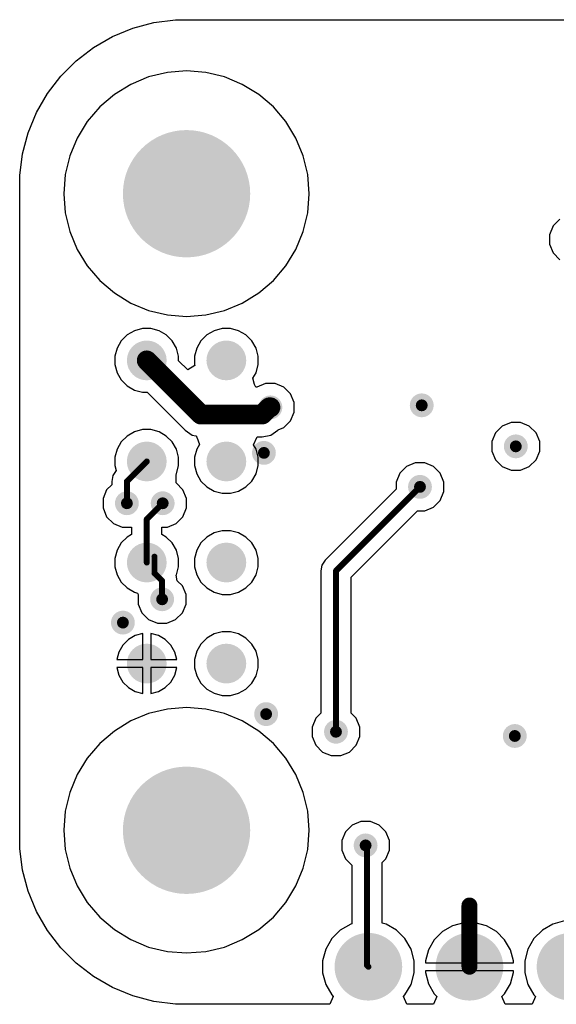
# Model space of a CAD drawing. Header units: inches. Extents: x 0.3 to 40.7, y 0.3 to 25.1.
# Tile 1 of 5: x 0.3 to 13.8, y 0.3 to 25.1. Entities that reach past the tile are written whole.
import ezdxf

# ---------------------------------------------------------------- set-up
doc = ezdxf.new("R2010")
doc.units = ezdxf.units.IN
for name, color, linetype in [('BOTTOM', 5, 'Continuous'), ('Pad Holes', 156, 'Continuous'), ('Via Holes', 16, 'Continuous')]:
    doc.layers.add(name, color=color, linetype=linetype)

# ---------------------------------------------------------------- blocks, each defined once
blk = doc.blocks.new('TP_1_00MM_B_3483')
at = {"layer": 'BOTTOM'}
h = blk.add_hatch(color=5, dxfattribs=at)
edge = h.paths.add_edge_path()
edge.add_arc((0, 0), 0.5, 0, 360)
blk = doc.blocks.new('TP_1_00MM_B_3484')
at = {"layer": 'BOTTOM'}
h = blk.add_hatch(color=5, dxfattribs=at)
edge = h.paths.add_edge_path()
edge.add_arc((0, 0), 0.5, 0, 360)
blk = doc.blocks.new('TP_1_00MM_B_3490')
at = {"layer": 'BOTTOM'}
h = blk.add_hatch(color=5, dxfattribs=at)
edge = h.paths.add_edge_path()
edge.add_arc((0, 0), 0.5, 0, 360)
blk = doc.blocks.new('TP_1_00MM_B_3491')
at = {"layer": 'BOTTOM'}
h = blk.add_hatch(color=5, dxfattribs=at)
edge = h.paths.add_edge_path()
edge.add_arc((0, 0), 0.5, 0, 360)
blk = doc.blocks.new('TP_1_00MM_B_3494')
at = {"layer": 'BOTTOM'}
h = blk.add_hatch(color=5, dxfattribs=at)
edge = h.paths.add_edge_path()
edge.add_arc((0, 0), 0.5, 0, 360)
blk = doc.blocks.new('TP_1_00MM_B_3495')
at = {"layer": 'BOTTOM'}
h = blk.add_hatch(color=5, dxfattribs=at)
edge = h.paths.add_edge_path()
edge.add_arc((0, 0), 0.5, 0, 360)
blk = doc.blocks.new('TP_1_00MM_B_3496')
at = {"layer": 'BOTTOM'}
h = blk.add_hatch(color=5, dxfattribs=at)
edge = h.paths.add_edge_path()
edge.add_arc((0, 0), 0.5, 0, 360)
blk = doc.blocks.new('TP_1_00MM_B_3515')
at = {"layer": 'BOTTOM'}
h = blk.add_hatch(color=5, dxfattribs=at)
edge = h.paths.add_edge_path()
edge.add_arc((0, 0), 0.5, 0, 360)
blk = doc.blocks.new('PIN_HEADER_2_54___VERT__1_10POS_3520')
at = {"layer": 'BOTTOM'}
h = blk.add_hatch(color=5, dxfattribs=at)
edge = h.paths.add_edge_path()
edge.add_arc((-11.43, 0), 0.85, 0, 360)
h = blk.add_hatch(color=5, dxfattribs=at)
edge = h.paths.add_edge_path()
edge.add_arc((-8.89, 0), 0.85, 0, 360)
h = blk.add_hatch(color=5, dxfattribs=at)
edge = h.paths.add_edge_path()
edge.add_arc((-6.35, 0), 0.85, 0, 360)
h = blk.add_hatch(color=5, dxfattribs=at)
edge = h.paths.add_edge_path()
edge.add_arc((-3.81, 0), 0.85, 0, 360)
h = blk.add_hatch(color=5, dxfattribs=at)
edge = h.paths.add_edge_path()
edge.add_arc((-1.27, 0), 0.85, 0, 360)
h = blk.add_hatch(color=5, dxfattribs=at)
edge = h.paths.add_edge_path()
edge.add_arc((1.27, 0), 0.85, 0, 360)
h = blk.add_hatch(color=5, dxfattribs=at)
edge = h.paths.add_edge_path()
edge.add_arc((3.81, 0), 0.85, 0, 360)
h = blk.add_hatch(color=5, dxfattribs=at)
edge = h.paths.add_edge_path()
edge.add_arc((6.35, 0), 0.85, 0, 360)
h = blk.add_hatch(color=5, dxfattribs=at)
edge = h.paths.add_edge_path()
edge.add_arc((8.89, 0), 0.85, 0, 360)
h = blk.add_hatch(color=5, dxfattribs=at)
edge = h.paths.add_edge_path()
edge.add_arc((11.43, 0), 0.85, 0, 360)
at = {"layer": 'Pad Holes'}
h = blk.add_hatch(color=7, dxfattribs=at)
edge = h.paths.add_edge_path()
edge.add_arc((-11.43, 0), 0.5, 0, 360)
h = blk.add_hatch(color=7, dxfattribs=at)
edge = h.paths.add_edge_path()
edge.add_arc((-8.89, 0), 0.5, 0, 360)
h = blk.add_hatch(color=7, dxfattribs=at)
edge = h.paths.add_edge_path()
edge.add_arc((-6.35, 0), 0.5, 0, 360)
h = blk.add_hatch(color=7, dxfattribs=at)
edge = h.paths.add_edge_path()
edge.add_arc((-3.81, 0), 0.5, 0, 360)
h = blk.add_hatch(color=7, dxfattribs=at)
edge = h.paths.add_edge_path()
edge.add_arc((-1.27, 0), 0.5, 0, 360)
h = blk.add_hatch(color=7, dxfattribs=at)
edge = h.paths.add_edge_path()
edge.add_arc((1.27, 0), 0.5, 0, 360)
h = blk.add_hatch(color=7, dxfattribs=at)
edge = h.paths.add_edge_path()
edge.add_arc((3.81, 0), 0.5, 0, 360)
h = blk.add_hatch(color=7, dxfattribs=at)
edge = h.paths.add_edge_path()
edge.add_arc((6.35, 0), 0.5, 0, 360)
h = blk.add_hatch(color=7, dxfattribs=at)
edge = h.paths.add_edge_path()
edge.add_arc((8.89, 0), 0.5, 0, 360)
h = blk.add_hatch(color=7, dxfattribs=at)
edge = h.paths.add_edge_path()
edge.add_arc((11.43, 0), 0.5, 0, 360)

msp = doc.modelspace()

# ---------------------------------------------------------------- hatches: boundary and pattern name
at = {"layer": 'BOTTOM'}
h = msp.add_hatch(color=5, dxfattribs=at)
edge = h.paths.add_edge_path()
edge.add_arc((4.5, 20.68), 1.5, 0, 360)
h = msp.add_hatch(color=5, dxfattribs=at)
edge = h.paths.add_edge_path()
edge.add_arc((6.607, 15.31), 0.3, 0, 360)
h = msp.add_hatch(color=5, dxfattribs=at)
edge = h.paths.add_edge_path()
edge.add_arc((10.411, 15.361), 0.3, 0, 360)
h = msp.add_hatch(color=5, dxfattribs=at)
edge = h.paths.add_edge_path()
edge.add_arc((12.775, 14.33), 0.3, 0, 360)
h = msp.add_hatch(color=5, dxfattribs=at)
edge = h.paths.add_edge_path()
edge.add_arc((6.444, 14.166), 0.3, 0, 360)
h = msp.add_hatch(color=5, dxfattribs=at)
edge = h.paths.add_edge_path()
edge.add_arc((10.367, 13.312), 0.3, 0, 360)
h = msp.add_hatch(color=5, dxfattribs=at)
edge = h.paths.add_edge_path()
edge.add_arc((3, 12.9), 0.3, 0, 360)
h = msp.add_hatch(color=5, dxfattribs=at)
edge = h.paths.add_edge_path()
edge.add_arc((3.9, 12.9), 0.3, 0, 360)
h = msp.add_hatch(color=5, dxfattribs=at)
edge = h.paths.add_edge_path()
edge.add_arc((3.886, 10.486), 0.3, 0, 360)
h = msp.add_hatch(color=5, dxfattribs=at)
edge = h.paths.add_edge_path()
edge.add_arc((2.9, 9.9), 0.3, 0, 360)
h = msp.add_hatch(color=5, dxfattribs=at)
edge = h.paths.add_edge_path()
edge.add_arc((6.5, 7.6), 0.3, 0, 360)
h = msp.add_hatch(color=5, dxfattribs=at)
edge = h.paths.add_edge_path()
edge.add_arc((8.255, 7.156), 0.3, 0, 360)
h = msp.add_hatch(color=5, dxfattribs=at)
edge = h.paths.add_edge_path()
edge.add_arc((12.75, 7.05), 0.3, 0, 360)
h = msp.add_hatch(color=5, dxfattribs=at)
edge = h.paths.add_edge_path()
edge.add_arc((4.5, 4.68), 1.5, 0, 360)
h = msp.add_hatch(color=5, dxfattribs=at)
edge = h.paths.add_edge_path()
edge.add_arc((9, 4.3), 0.3, 0, 360)
at = {"layer": 'Pad Holes'}
h = msp.add_hatch(color=7, dxfattribs=at)
edge = h.paths.add_edge_path()
edge.add_arc((4.5, 20.68), 1.6, 0, 360)
h = msp.add_hatch(color=7, dxfattribs=at)
edge = h.paths.add_edge_path()
edge.add_arc((4.5, 4.68), 1.6, 0, 360)
at = {"layer": 'Via Holes'}
h = msp.add_hatch(color=7, dxfattribs=at)
edge = h.paths.add_edge_path()
edge.add_arc((6.607, 15.31), 0.15, 0, 360)
h = msp.add_hatch(color=7, dxfattribs=at)
edge = h.paths.add_edge_path()
edge.add_arc((10.411, 15.361), 0.15, 0, 360)
h = msp.add_hatch(color=7, dxfattribs=at)
edge = h.paths.add_edge_path()
edge.add_arc((12.775, 14.33), 0.15, 0, 360)
h = msp.add_hatch(color=7, dxfattribs=at)
edge = h.paths.add_edge_path()
edge.add_arc((6.444, 14.166), 0.15, 0, 360)
h = msp.add_hatch(color=7, dxfattribs=at)
edge = h.paths.add_edge_path()
edge.add_arc((10.367, 13.312), 0.15, 0, 360)
h = msp.add_hatch(color=7, dxfattribs=at)
edge = h.paths.add_edge_path()
edge.add_arc((3, 12.9), 0.15, 0, 360)
h = msp.add_hatch(color=7, dxfattribs=at)
edge = h.paths.add_edge_path()
edge.add_arc((3.9, 12.9), 0.15, 0, 360)
h = msp.add_hatch(color=7, dxfattribs=at)
edge = h.paths.add_edge_path()
edge.add_arc((3.886, 10.486), 0.15, 0, 360)
h = msp.add_hatch(color=7, dxfattribs=at)
edge = h.paths.add_edge_path()
edge.add_arc((2.9, 9.9), 0.15, 0, 360)
h = msp.add_hatch(color=7, dxfattribs=at)
edge = h.paths.add_edge_path()
edge.add_arc((6.5, 7.6), 0.15, 0, 360)
h = msp.add_hatch(color=7, dxfattribs=at)
edge = h.paths.add_edge_path()
edge.add_arc((8.255, 7.156), 0.15, 0, 360)
h = msp.add_hatch(color=7, dxfattribs=at)
edge = h.paths.add_edge_path()
edge.add_arc((12.75, 7.05), 0.15, 0, 360)
h = msp.add_hatch(color=7, dxfattribs=at)
edge = h.paths.add_edge_path()
edge.add_arc((9, 4.3), 0.15, 0, 360)

# ---------------------------------------------------------------- linework, layer by layer
at = {"layer": 'BOTTOM'}
for p, q in [((3.68, 24.982), (4.225, 25.054)), ((4.225, 25.054), (4.5, 25.054)), ((4.5, 25.054), (15.79, 25.054)), ((2.641, 24.63), (3.149, 24.84)), ((3.149, 24.84), (3.68, 24.982)), ((2.165, 24.355), (2.641, 24.63)), ((1.729, 24.02), (2.165, 24.355)), ((1.34, 23.631), (1.729, 24.02)), ((4.5, 23.765), (4.017, 23.727)), ((4.983, 23.727), (4.5, 23.765)), ((1.005, 23.195), (1.34, 23.631)), ((3.547, 23.614), (3.1, 23.428)), ((4.017, 23.727), (3.547, 23.614)), ((5.453, 23.614), (4.983, 23.727)), ((5.9, 23.428), (5.453, 23.614)), ((3.1, 23.428), (2.687, 23.175)), ((6.313, 23.175), (5.9, 23.428)), ((0.73, 22.719), (1.005, 23.195)), ((2.687, 23.175), (2.319, 22.861)), ((6.681, 22.861), (6.313, 23.175)), ((2.319, 22.861), (2.005, 22.493)), ((6.995, 22.493), (6.681, 22.861)), ((0.52, 22.211), (0.73, 22.719)), ((2.005, 22.493), (1.752, 22.08)), ((7.248, 22.08), (6.995, 22.493)), ((0.378, 21.68), (0.52, 22.211)), ((1.752, 22.08), (1.566, 21.633)), ((7.434, 21.633), (7.248, 22.08)), ((0.306, 21.135), (0.378, 21.68)), ((1.566, 21.633), (1.453, 21.163)), ((7.547, 21.163), (7.434, 21.633)), ((0.306, 20.86), (0.306, 21.135)), ((1.453, 21.163), (1.416, 20.68)), ((7.585, 20.68), (7.547, 21.163)), ((0.306, 4.5), (0.306, 20.86)), ((1.416, 20.68), (1.453, 20.197)), ((7.547, 20.197), (7.585, 20.68)), ((1.453, 20.197), (1.566, 19.727)), ((7.434, 19.727), (7.547, 20.197)), ((13.716, 19.87), (13.625, 19.649)), ((13.885, 20.039), (13.716, 19.87)), ((1.566, 19.727), (1.752, 19.28)), ((7.248, 19.28), (7.434, 19.727)), ((13.625, 19.649), (13.625, 19.411)), ((13.625, 19.411), (13.716, 19.19)), ((1.752, 19.28), (2.005, 18.867)), ((6.995, 18.867), (7.248, 19.28)), ((13.716, 19.19), (13.885, 19.021)), ((2.005, 18.867), (2.319, 18.499)), ((6.681, 18.499), (6.995, 18.867)), ((2.319, 18.499), (2.687, 18.185)), ((6.313, 18.185), (6.681, 18.499)), ((2.687, 18.185), (3.1, 17.932)), ((5.9, 17.932), (6.313, 18.185)), ((3.1, 17.932), (3.547, 17.746)), ((5.453, 17.746), (5.9, 17.932)), ((3.547, 17.746), (4.017, 17.633)), ((4.017, 17.633), (4.5, 17.596)), ((4.5, 17.596), (4.983, 17.633)), ((4.983, 17.633), (5.453, 17.746)), ((3.009, 17.13), (2.86, 16.981)), ((3.191, 17.235), (3.009, 17.13)), ((3.395, 17.29), (3.191, 17.235)), ((3.605, 17.29), (3.395, 17.29)), ((3.809, 17.235), (3.605, 17.29)), ((3.991, 17.13), (3.809, 17.235)), ((4.14, 16.981), (3.991, 17.13)), ((5.009, 17.13), (4.86, 16.981)), ((5.191, 17.235), (5.009, 17.13)), ((5.395, 17.29), (5.191, 17.235)), ((5.605, 17.29), (5.395, 17.29)), ((5.809, 17.235), (5.605, 17.29)), ((5.991, 17.13), (5.809, 17.235)), ((6.14, 16.981), (5.991, 17.13)), ((2.86, 16.981), (2.755, 16.799)), ((4.246, 16.799), (4.14, 16.981)), ((4.86, 16.981), (4.755, 16.799)), ((6.246, 16.799), (6.14, 16.981)), ((2.755, 16.799), (2.7, 16.595)), ((2.7, 16.595), (2.7, 16.385)), ((4.3, 16.595), (4.246, 16.799)), ((4.3, 16.483), (4.3, 16.595)), ((4.755, 16.799), (4.7, 16.595)), ((4.7, 16.595), (4.7, 16.385)), ((6.3, 16.595), (6.246, 16.799)), ((6.3, 16.385), (6.3, 16.595)), ((2.7, 16.385), (2.755, 16.181)), ((4.528, 16.256), (4.3, 16.483)), ((4.707, 16.359), (4.528, 16.256)), ((4.7, 16.385), (4.707, 16.359)), ((6.246, 16.181), (6.3, 16.385)), ((2.755, 16.181), (2.86, 15.999)), ((6.168, 16.046), (6.246, 16.181)), ((2.86, 15.999), (3.009, 15.85)), ((3.009, 15.85), (3.191, 15.745)), ((6.205, 15.888), (6.168, 16.046)), ((6.245, 15.82), (6.205, 15.888)), ((6.488, 15.91), (6.267, 15.819)), ((6.726, 15.91), (6.488, 15.91)), ((6.947, 15.819), (6.726, 15.91)), ((3.191, 15.745), (3.395, 15.69)), ((3.395, 15.69), (3.507, 15.69)), ((3.507, 15.69), (4.463, 14.733)), ((6.264, 15.815), (6.245, 15.82)), ((6.267, 15.819), (6.264, 15.815)), ((7.116, 15.65), (6.947, 15.819)), ((7.207, 15.429), (7.116, 15.65)), ((7.207, 15.191), (7.207, 15.429)), ((7.116, 14.97), (7.207, 15.191)), ((6.947, 14.801), (7.116, 14.97)), ((12.656, 14.93), (12.435, 14.839)), ((12.894, 14.93), (12.656, 14.93)), ((13.115, 14.839), (12.894, 14.93)), ((3.191, 14.695), (3.009, 14.59)), ((3.395, 14.75), (3.191, 14.695)), ((3.605, 14.75), (3.395, 14.75)), ((3.809, 14.695), (3.605, 14.75)), ((3.991, 14.59), (3.809, 14.695)), ((4.463, 14.733), (4.645, 14.612)), ((4.645, 14.612), (4.731, 14.595)), ((6.401, 14.57), (6.615, 14.613)), ((6.615, 14.613), (6.797, 14.734)), ((6.797, 14.734), (6.806, 14.743)), ((6.806, 14.743), (6.947, 14.801)), ((12.266, 14.67), (12.175, 14.449)), ((12.435, 14.839), (12.266, 14.67)), ((13.284, 14.67), (13.115, 14.839)), ((13.375, 14.449), (13.284, 14.67)), ((2.86, 14.441), (2.755, 14.259)), ((3.009, 14.59), (2.86, 14.441)), ((4.14, 14.441), (3.991, 14.59)), ((4.245, 14.259), (4.14, 14.441)), ((4.731, 14.595), (4.762, 14.558)), ((4.821, 14.373), (4.755, 14.259)), ((4.762, 14.558), (4.821, 14.373)), ((6.181, 14.37), (6.276, 14.57)), ((6.246, 14.259), (6.181, 14.37)), ((6.276, 14.57), (6.401, 14.57)), ((12.175, 14.449), (12.175, 14.211)), ((13.375, 14.211), (13.375, 14.449)), ((2.755, 14.259), (2.7, 14.055)), ((4.3, 14.055), (4.245, 14.259)), ((4.755, 14.259), (4.7, 14.055)), ((6.3, 14.055), (6.246, 14.259)), ((12.175, 14.211), (12.266, 13.99)), ((13.284, 13.99), (13.375, 14.211)), ((2.7, 14.055), (2.7, 13.845)), ((4.3, 13.845), (4.3, 14.055)), ((4.7, 14.055), (4.7, 13.845)), ((6.3, 13.845), (6.3, 14.055)), ((10.248, 13.912), (10.027, 13.82)), ((10.487, 13.912), (10.248, 13.912)), ((10.707, 13.82), (10.487, 13.912)), ((12.266, 13.99), (12.435, 13.821)), ((13.115, 13.821), (13.284, 13.99)), ((2.73, 13.72), (2.647, 13.596)), ((2.7, 13.845), (2.733, 13.723)), ((2.733, 13.723), (2.73, 13.72)), ((4.237, 13.626), (4.245, 13.641)), ((4.24, 13.409), (4.237, 13.626)), ((4.245, 13.641), (4.3, 13.845)), ((4.7, 13.845), (4.755, 13.641)), ((4.755, 13.641), (4.86, 13.459)), ((6.14, 13.459), (6.246, 13.641)), ((6.246, 13.641), (6.3, 13.845)), ((9.859, 13.652), (9.767, 13.431)), ((10.027, 13.82), (9.859, 13.652)), ((10.876, 13.652), (10.707, 13.82)), ((10.967, 13.431), (10.876, 13.652)), ((12.435, 13.821), (12.656, 13.73)), ((12.656, 13.73), (12.894, 13.73)), ((12.894, 13.73), (13.115, 13.821)), ((2.618, 13.366), (2.491, 13.24)), ((2.647, 13.596), (2.618, 13.45)), ((2.618, 13.45), (2.618, 13.366)), ((4.409, 13.24), (4.24, 13.409)), ((4.86, 13.459), (5.009, 13.31)), ((5.991, 13.31), (6.14, 13.459)), ((9.767, 13.431), (9.767, 13.253)), ((10.967, 13.192), (10.967, 13.431)), ((2.491, 13.24), (2.4, 13.019)), ((4.5, 13.019), (4.409, 13.24)), ((5.009, 13.31), (5.191, 13.205)), ((5.191, 13.205), (5.395, 13.15)), ((5.395, 13.15), (5.605, 13.15)), ((5.605, 13.15), (5.809, 13.205)), ((5.809, 13.205), (5.991, 13.31)), ((9.767, 13.253), (7.984, 11.47)), ((10.876, 12.972), (10.967, 13.192)), ((2.4, 13.019), (2.4, 12.781)), ((4.5, 12.781), (4.5, 13.019)), ((10.707, 12.803), (10.876, 12.972)), ((2.4, 12.781), (2.491, 12.56)), ((4.409, 12.56), (4.5, 12.781)), ((8.637, 11.041), (10.308, 12.712)), ((10.308, 12.712), (10.487, 12.712)), ((10.487, 12.712), (10.707, 12.803)), ((2.491, 12.56), (2.66, 12.391)), ((2.66, 12.391), (2.881, 12.3)), ((4.019, 12.3), (4.24, 12.391)), ((4.24, 12.391), (4.409, 12.56)), ((2.881, 12.3), (3.118, 12.3)), ((3.118, 12.3), (3.118, 12.113)), ((3.882, 12.113), (3.882, 12.3)), ((3.882, 12.3), (4.019, 12.3)), ((5.191, 12.155), (5.009, 12.05)), ((5.395, 12.21), (5.191, 12.155)), ((5.605, 12.21), (5.395, 12.21)), ((5.809, 12.155), (5.605, 12.21)), ((5.991, 12.05), (5.809, 12.155)), ((2.86, 11.901), (2.755, 11.719)), ((3.009, 12.05), (2.86, 11.901)), ((3.118, 12.113), (3.009, 12.05)), ((3.991, 12.05), (3.882, 12.113)), ((4.14, 11.901), (3.991, 12.05)), ((4.245, 11.719), (4.14, 11.901)), ((4.86, 11.901), (4.755, 11.719)), ((5.009, 12.05), (4.86, 11.901)), ((6.14, 11.901), (5.991, 12.05)), ((6.246, 11.719), (6.14, 11.901)), ((2.755, 11.719), (2.7, 11.515)), ((4.3, 11.515), (4.245, 11.719)), ((4.755, 11.719), (4.7, 11.515)), ((6.3, 11.515), (6.246, 11.719)), ((2.7, 11.515), (2.7, 11.305)), ((4.3, 11.305), (4.3, 11.515)), ((4.7, 11.515), (4.7, 11.305)), ((6.3, 11.305), (6.3, 11.515)), ((7.984, 11.47), (7.902, 11.346)), ((2.7, 11.305), (2.755, 11.101)), ((4.245, 11.101), (4.3, 11.305)), ((4.7, 11.305), (4.755, 11.101)), ((6.246, 11.101), (6.3, 11.305)), ((7.902, 11.346), (7.872, 11.199)), ((7.872, 11.199), (7.872, 7.622)), ((2.755, 11.101), (2.86, 10.919)), ((2.86, 10.919), (3.009, 10.77)), ((4.24, 11.091), (4.245, 11.101)), ((4.267, 10.953), (4.24, 11.091)), ((4.395, 10.826), (4.267, 10.953)), ((4.755, 11.101), (4.86, 10.919)), ((4.86, 10.919), (5.009, 10.77)), ((5.991, 10.77), (6.14, 10.919)), ((6.14, 10.919), (6.246, 11.101)), ((8.637, 7.622), (8.637, 11.041)), ((3.009, 10.77), (3.191, 10.665)), ((3.191, 10.665), (3.267, 10.644)), ((3.267, 10.644), (3.286, 10.605)), ((4.486, 10.605), (4.395, 10.826)), ((5.009, 10.77), (5.191, 10.665)), ((5.191, 10.665), (5.395, 10.61)), ((5.605, 10.61), (5.809, 10.665)), ((5.809, 10.665), (5.991, 10.77)), ((3.286, 10.605), (3.286, 10.367)), ((4.486, 10.367), (4.486, 10.605)), ((5.395, 10.61), (5.605, 10.61)), ((3.286, 10.367), (3.377, 10.146)), ((4.395, 10.146), (4.486, 10.367)), ((3.377, 10.146), (3.546, 9.977)), ((3.546, 9.977), (3.767, 9.886)), ((4.005, 9.886), (4.226, 9.977)), ((4.226, 9.977), (4.395, 10.146)), ((3.767, 9.886), (4.005, 9.886)), ((5.395, 9.67), (5.191, 9.615)), ((5.605, 9.67), (5.395, 9.67)), ((5.809, 9.615), (5.605, 9.67)), ((3.037, 9.473), (2.897, 9.333)), ((3.209, 9.573), (3.037, 9.473)), ((3.4, 9.624), (3.209, 9.573)), ((3.4, 8.97), (3.4, 9.624)), ((3.791, 9.573), (3.6, 9.624)), ((3.6, 9.624), (3.6, 8.97)), ((3.963, 9.473), (3.791, 9.573)), ((4.103, 9.333), (3.963, 9.473)), ((5.009, 9.51), (4.86, 9.361)), ((5.191, 9.615), (5.009, 9.51)), ((5.991, 9.51), (5.809, 9.615)), ((6.14, 9.361), (5.991, 9.51)), ((2.797, 9.161), (2.746, 8.97)), ((2.897, 9.333), (2.797, 9.161)), ((4.203, 9.161), (4.103, 9.333)), ((4.254, 8.97), (4.203, 9.161)), ((4.755, 9.179), (4.7, 8.975)), ((4.86, 9.361), (4.755, 9.179)), ((6.246, 9.179), (6.14, 9.361)), ((6.3, 8.975), (6.246, 9.179)), ((2.746, 8.97), (3.4, 8.97)), ((3.6, 8.97), (4.254, 8.97)), ((4.7, 8.975), (4.7, 8.765)), ((6.3, 8.765), (6.3, 8.975)), ((3.4, 8.77), (2.746, 8.77)), ((2.746, 8.77), (2.797, 8.579)), ((3.4, 8.116), (3.4, 8.77)), ((4.254, 8.77), (3.6, 8.77)), ((3.6, 8.77), (3.6, 8.116)), ((4.203, 8.579), (4.254, 8.77)), ((4.7, 8.765), (4.755, 8.561)), ((6.246, 8.561), (6.3, 8.765)), ((2.797, 8.579), (2.897, 8.407)), ((4.103, 8.407), (4.203, 8.579)), ((4.755, 8.561), (4.86, 8.379)), ((6.14, 8.379), (6.246, 8.561)), ((2.897, 8.407), (3.037, 8.267)), ((3.037, 8.267), (3.209, 8.167)), ((3.209, 8.167), (3.4, 8.116)), ((3.6, 8.116), (3.791, 8.167)), ((3.791, 8.167), (3.963, 8.267)), ((3.963, 8.267), (4.103, 8.407)), ((4.86, 8.379), (5.009, 8.23)), ((5.009, 8.23), (5.191, 8.125)), ((5.809, 8.125), (5.991, 8.23)), ((5.991, 8.23), (6.14, 8.379)), ((5.191, 8.125), (5.395, 8.07)), ((5.395, 8.07), (5.605, 8.07)), ((5.605, 8.07), (5.809, 8.125)), ((4.017, 7.727), (3.547, 7.614)), ((4.5, 7.765), (4.017, 7.727)), ((4.983, 7.727), (4.5, 7.765)), ((5.453, 7.614), (4.983, 7.727)), ((3.1, 7.428), (2.687, 7.175)), ((3.547, 7.614), (3.1, 7.428)), ((5.9, 7.428), (5.453, 7.614)), ((6.313, 7.175), (5.9, 7.428)), ((7.746, 7.495), (7.655, 7.275)), ((7.872, 7.622), (7.746, 7.495)), ((8.763, 7.495), (8.637, 7.622)), ((8.855, 7.275), (8.763, 7.495)), ((7.655, 7.275), (7.655, 7.036)), ((8.855, 7.036), (8.855, 7.275)), ((2.687, 7.175), (2.319, 6.861)), ((6.681, 6.861), (6.313, 7.175)), ((7.655, 7.036), (7.746, 6.816)), ((8.763, 6.816), (8.855, 7.036)), ((2.319, 6.861), (2.005, 6.493)), ((6.995, 6.493), (6.681, 6.861)), ((7.746, 6.816), (7.915, 6.647)), ((8.595, 6.647), (8.763, 6.816)), ((2.005, 6.493), (1.752, 6.08)), ((7.248, 6.08), (6.995, 6.493)), ((7.915, 6.647), (8.135, 6.556)), ((8.135, 6.556), (8.374, 6.556)), ((8.374, 6.556), (8.595, 6.647)), ((1.752, 6.08), (1.566, 5.633)), ((7.434, 5.633), (7.248, 6.08)), ((1.566, 5.633), (1.453, 5.163)), ((7.547, 5.163), (7.434, 5.633)), ((1.453, 5.163), (1.416, 4.68)), ((7.585, 4.68), (7.547, 5.163)), ((8.66, 4.809), (8.491, 4.64)), ((8.881, 4.9), (8.66, 4.809)), ((9.119, 4.9), (8.881, 4.9)), ((9.34, 4.809), (9.119, 4.9)), ((9.509, 4.64), (9.34, 4.809)), ((0.306, 4.225), (0.306, 4.5)), ((1.416, 4.68), (1.453, 4.197)), ((7.547, 4.197), (7.585, 4.68)), ((8.491, 4.64), (8.4, 4.419)), ((9.6, 4.419), (9.509, 4.64)), ((0.378, 3.68), (0.306, 4.225)), ((8.4, 4.419), (8.4, 4.181)), ((9.6, 4.181), (9.6, 4.419)), ((1.453, 4.197), (1.566, 3.727)), ((7.434, 3.727), (7.547, 4.197)), ((8.4, 4.181), (8.491, 3.96)), ((8.491, 3.96), (8.653, 3.799)), ((9.417, 3.869), (9.509, 3.96)), ((9.509, 3.96), (9.6, 4.181)), ((1.566, 3.727), (1.752, 3.28)), ((7.248, 3.28), (7.434, 3.727)), ((8.653, 3.799), (8.653, 2.329)), ((9.417, 2.348), (9.417, 3.869)), ((0.52, 3.149), (0.378, 3.68)), ((1.752, 3.28), (2.005, 2.867)), ((6.995, 2.867), (7.248, 3.28)), ((0.73, 2.641), (0.52, 3.149)), ((2.005, 2.867), (2.319, 2.499)), ((6.681, 2.499), (6.995, 2.867)), ((1.005, 2.165), (0.73, 2.641)), ((2.319, 2.499), (2.687, 2.185)), ((6.313, 2.185), (6.681, 2.499)), ((8.626, 2.322), (8.364, 2.17)), ((8.653, 2.329), (8.626, 2.322)), ((9.514, 2.322), (9.417, 2.348)), ((9.776, 2.17), (9.514, 2.322)), ((11.184, 2.279), (10.932, 2.133)), ((11.465, 2.354), (11.184, 2.279)), ((11.51, 2.354), (11.465, 2.354)), ((11.51, 1.35), (11.51, 2.354)), ((11.755, 2.354), (11.71, 2.354)), ((11.71, 2.354), (11.71, 1.35)), ((12.036, 2.279), (11.755, 2.354)), ((12.288, 2.133), (12.036, 2.279)), ((13.706, 2.322), (13.444, 2.17)), ((13.999, 2.4), (13.706, 2.322)), ((1.34, 1.729), (1.005, 2.165)), ((2.687, 2.185), (3.1, 1.932)), ((5.9, 1.932), (6.313, 2.185)), ((8.364, 2.17), (8.15, 1.956)), ((9.99, 1.956), (9.776, 2.17)), ((10.932, 2.133), (10.727, 1.928)), ((12.493, 1.928), (12.288, 2.133)), ((13.444, 2.17), (13.23, 1.956)), ((3.1, 1.932), (3.547, 1.746)), ((3.547, 1.746), (4.017, 1.633)), ((4.983, 1.633), (5.453, 1.746)), ((5.453, 1.746), (5.9, 1.932)), ((8.15, 1.956), (7.998, 1.694)), ((10.142, 1.694), (9.99, 1.956)), ((10.727, 1.928), (10.581, 1.676)), ((12.639, 1.676), (12.493, 1.928)), ((13.23, 1.956), (13.078, 1.694)), ((1.729, 1.34), (1.34, 1.729)), ((4.017, 1.633), (4.5, 1.596)), ((4.5, 1.596), (4.983, 1.633)), ((7.998, 1.694), (7.92, 1.401)), ((10.22, 1.401), (10.142, 1.694)), ((10.581, 1.676), (10.506, 1.395)), ((12.714, 1.395), (12.639, 1.676)), ((13.078, 1.694), (13, 1.401)), ((2.165, 1.005), (1.729, 1.34)), ((7.92, 1.401), (7.92, 1.099)), ((10.22, 1.099), (10.22, 1.401)), ((10.506, 1.395), (10.506, 1.35)), ((10.506, 1.35), (11.51, 1.35)), ((11.71, 1.35), (12.714, 1.35)), ((12.714, 1.35), (12.714, 1.395)), ((13, 1.401), (13, 1.099)), ((2.641, 0.73), (2.165, 1.005)), ((7.92, 1.099), (7.998, 0.806)), ((10.142, 0.806), (10.22, 1.099)), ((12.714, 1.15), (10.506, 1.15)), ((10.506, 1.15), (10.506, 1.105)), ((10.506, 1.105), (10.581, 0.824)), ((12.639, 0.824), (12.714, 1.105)), ((12.714, 1.105), (12.714, 1.15)), ((13, 1.099), (13.078, 0.806)), ((7.998, 0.806), (8.15, 0.544)), ((9.99, 0.544), (10.142, 0.806)), ((10.581, 0.824), (10.727, 0.572)), ((12.493, 0.572), (12.639, 0.824)), ((13.078, 0.806), (13.23, 0.544)), ((3.149, 0.52), (2.641, 0.73)), ((3.68, 0.378), (3.149, 0.52)), ((8.188, 0.506), (8.105, 0.306)), ((8.15, 0.544), (8.188, 0.506)), ((9.952, 0.506), (9.99, 0.544)), ((10.035, 0.306), (9.952, 0.506)), ((10.793, 0.506), (10.71, 0.306)), ((10.727, 0.572), (10.793, 0.506)), ((12.427, 0.506), (12.493, 0.572)), ((12.51, 0.306), (12.427, 0.506)), ((13.268, 0.506), (13.185, 0.306)), ((13.23, 0.544), (13.268, 0.506)), ((4.225, 0.306), (3.68, 0.378)), ((4.5, 0.306), (4.225, 0.306)), ((8.105, 0.306), (4.5, 0.306)), ((10.71, 0.306), (10.035, 0.306)), ((13.185, 0.306), (12.51, 0.306))]:
    msp.add_line(p, q, dxfattribs=at)
for points, const_width in [([(3.5, 16.49), (4.86, 15.13)], 0.5), ([(4.86, 15.13), (5.4, 15.13)], 0.5), ([(5.4, 15.13), (5.401, 15.131)], 0.5), ([(5.401, 15.131), (6.401, 15.131)], 0.5), ([(6.401, 15.131), (6.58, 15.31)], 0.5), ([(6.58, 15.31), (6.607, 15.31)], 0.5), ([(3, 13.45), (3.5, 13.95)], 0.15), ([(3, 12.9), (3, 13.45)], 0.15), ([(8.255, 11.199), (10.367, 13.312)], 0.15), ([(3.5, 12.5), (3.9, 12.9)], 0.15), ([(3.5, 11.41), (3.5, 12.5)], 0.15), ([(3.694, 11.14), (3.694, 11.557)], 0.15), ([(3.694, 11.14), (3.886, 10.948)], 0.15), ([(8.255, 7.156), (8.255, 11.199)], 0.15), ([(3.886, 10.486), (3.886, 10.948)], 0.15), ([(9, 4.3), (9.035, 4.265)], 0.15), ([(9.035, 1.285), (9.035, 4.265)], 0.15), ([(11.61, 1.25), (11.61, 2.79)], 0.4), ([(9.035, 1.285), (9.07, 1.25)], 0.15)]:
    msp.add_lwpolyline(points, dxfattribs=dict(at, const_width=const_width))
for points, const_width in [([(3.375, 16.49, 1), (3.625, 16.49, 1)], 0.25), ([(4.735, 15.13, 1), (4.985, 15.13, 1)], 0.25), ([(4.735, 15.13, 1), (4.985, 15.13, 1)], 0.25), ([(5.275, 15.13, 1), (5.525, 15.13, 1)], 0.25), ([(5.275, 15.13, 1), (5.525, 15.13, 1)], 0.25), ([(5.276, 15.131, 1), (5.526, 15.131, 1)], 0.25), ([(5.276, 15.131, 1), (5.526, 15.131, 1)], 0.25), ([(6.276, 15.131, 1), (6.526, 15.131, 1)], 0.25), ([(6.276, 15.131, 1), (6.526, 15.131, 1)], 0.25), ([(6.455, 15.31, 1), (6.705, 15.31, 1)], 0.25), ([(6.455, 15.31, 1), (6.705, 15.31, 1)], 0.25), ([(6.482, 15.31, 1), (6.732, 15.31, 1)], 0.25), ([(3.463, 13.95, 1), (3.538, 13.95, 1)], 0.075), ([(2.962, 13.45, 1), (3.037, 13.45, 1)], 0.075), ([(2.962, 13.45, 1), (3.037, 13.45, 1)], 0.075), ([(10.33, 13.312, 1), (10.405, 13.312, 1)], 0.075), ([(2.962, 12.9, 1), (3.037, 12.9, 1)], 0.075), ([(3.862, 12.9, 1), (3.938, 12.9, 1)], 0.075), ([(3.463, 12.5, 1), (3.538, 12.5, 1)], 0.075), ([(3.463, 12.5, 1), (3.538, 12.5, 1)], 0.075), ([(3.463, 11.41, 1), (3.538, 11.41, 1)], 0.075), ([(3.656, 11.557, 1), (3.731, 11.557, 1)], 0.075), ([(3.656, 11.14, 1), (3.731, 11.14, 1)], 0.075), ([(3.656, 11.14, 1), (3.731, 11.14, 1)], 0.075), ([(8.217, 11.199, 1), (8.292, 11.199, 1)], 0.075), ([(8.217, 11.199, 1), (8.292, 11.199, 1)], 0.075), ([(3.849, 10.948, 1), (3.924, 10.948, 1)], 0.075), ([(3.849, 10.948, 1), (3.924, 10.948, 1)], 0.075), ([(3.849, 10.486, 1), (3.924, 10.486, 1)], 0.075), ([(8.217, 7.156, 1), (8.292, 7.156, 1)], 0.075), ([(8.962, 4.3, 1), (9.038, 4.3, 1)], 0.075), ([(8.998, 4.265, 1), (9.073, 4.265, 1)], 0.075), ([(8.998, 4.265, 1), (9.073, 4.265, 1)], 0.075), ([(11.51, 2.79, 1), (11.71, 2.79, 1)], 0.2), ([(8.998, 1.285, 1), (9.073, 1.285, 1)], 0.075), ([(8.998, 1.285, 1), (9.073, 1.285, 1)], 0.075), ([(9.033, 1.25, 1), (9.108, 1.25, 1)], 0.075), ([(11.51, 1.25, 1), (11.71, 1.25, 1)], 0.2)]:
    msp.add_lwpolyline(points, format="xyb", close=True, dxfattribs=dict(at, const_width=const_width))

# ---------------------------------------------------------------- block references
at = {"rotation": 90}
for name, p in [('TP_1_00MM_B_3483', (3.5, 16.49)), ('TP_1_00MM_B_3491', (3.5, 13.95)), ('TP_1_00MM_B_3490', (3.5, 11.41)), ('TP_1_00MM_B_3484', (3.5, 8.87))]:
    msp.add_blockref(name, p, dxfattribs=at)
for name, p in [('TP_1_00MM_B_3515', (5.5, 16.49)), ('TP_1_00MM_B_3494', (5.5, 13.95)), ('TP_1_00MM_B_3495', (5.5, 11.41)), ('TP_1_00MM_B_3496', (5.5, 8.87)), ('PIN_HEADER_2_54___VERT__1_10POS_3520', (20.5, 1.25))]:
    msp.add_blockref(name, p)

doc.saveas('drawing.dxf')
